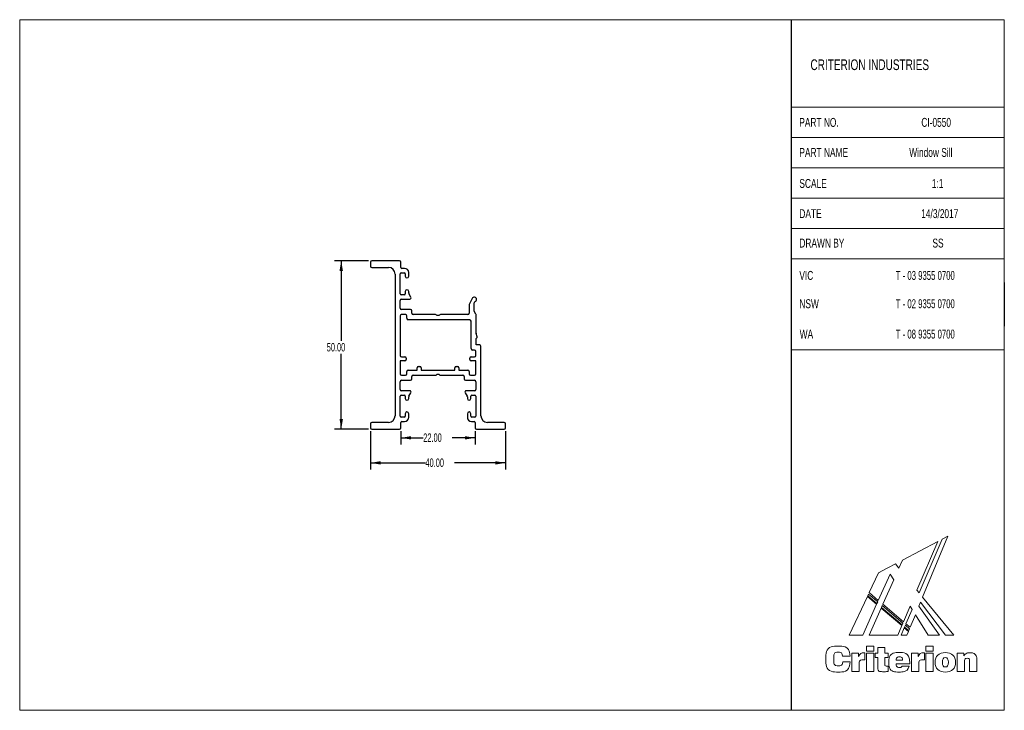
# Model space of a CAD drawing. Header units: millimetres. Extents: x 2 to 295, y 2 to 208.
import ezdxf

# ---------------------------------------------------------------- set-up
doc = ezdxf.new("R2010")
doc.units = ezdxf.units.MM
doc.layers.add('LAYER_1', color=7, linetype='Continuous')
doc.styles.add('SLDTEXTSTYLE0', font='TXT', dxfattribs={"width": 0.7})
doc.styles.add('SLDTEXTSTYLE1', font='TXT', dxfattribs={"width": 0.65})
doc.styles.add('SLDTEXTSTYLE2', font='TXT', dxfattribs={"width": 0.605})
doc.dimstyles.new('SLDDIMSTYLE0', dxfattribs={"dimtxt": 2.5, "dimasz": 3, "dimexe": 0, "dimexo": 0.0625, "dimtad": 0, "dimtih": 1, "dimtoh": 1, "dimrnd": 1e-09, "dimzin": 4, "dimdsep": 46, "dimtxsty": 'SLDTEXTSTYLE2', "dimsah": 1, "dimcen": 0.09, "dimadec": 0, "dimazin": 1, "dimtfac": 1, "dimtofl": 0, "dimtmove": 0, "dimatfit": 3, "dimfxl": 1, "dimfrac": 2, "dimtolj": 1, "dimtzin": 12, "dimarcsym": 0})

# ---------------------------------------------------------------- blocks, each defined once
blk = doc.blocks.new('Block2_1')
at = {"color": 250, "linetype": 'Continuous', "lineweight": 18, "true_color": 0x191924}
for p, q in [((33.25, 38.78), (22.77, 33.23)), ((33.25, 38.78), (22.77, 33.23)), ((27.07, 24.3), (33.25, 38.78)), ((27.07, 24.3), (33.25, 38.78)), ((34.56, 39.46), (27.73, 23.5)), ((34.56, 39.46), (27.73, 23.5)), ((28.74, 22.26), (36.18, 40.32)), ((28.74, 22.26), (36.18, 40.32)), ((36.18, 40.32), (34.56, 39.46)), ((36.18, 40.32), (34.56, 39.46)), ((22.77, 33.23), (21.71, 30.84)), ((22.77, 33.23), (21.71, 30.84)), ((15.65, 29.46), (12.9, 23.57)), ((15.65, 29.46), (12.9, 23.57)), ((18.04, 30.73), (15.65, 29.46)), ((18.04, 30.73), (15.65, 29.46)), ((19.25, 31.37), (18.04, 30.73)), ((19.25, 31.37), (18.04, 30.73)), ((19.91, 31.72), (19.25, 31.37)), ((19.91, 31.72), (19.25, 31.37)), ((19.25, 31.37), (19.25, 31.37)), ((19.25, 31.37), (19.25, 31.37)), ((20.66, 32.12), (19.91, 31.72)), ((20.66, 32.12), (19.91, 31.72)), ((21.71, 30.84), (20.66, 32.12)), ((21.71, 30.84), (20.66, 32.12)), ((15.6, 21.29), (19.07, 29.08)), ((15.6, 21.29), (19.07, 29.08)), ((20.16, 27.34), (16.96, 20.14)), ((20.16, 27.34), (16.96, 20.14)), ((19.07, 29.08), (20.16, 27.34)), ((19.07, 29.08), (20.16, 27.34)), ((12.9, 23.57), (15.6, 21.29)), ((12.9, 23.57), (15.6, 21.29)), ((27.73, 23.5), (27.07, 24.3)), ((27.73, 23.5), (27.07, 24.3)), ((12.37, 22.43), (7, 10.92)), ((12.37, 22.43), (7, 10.92)), ((15.08, 20.13), (12.37, 22.43)), ((15.08, 20.13), (12.37, 22.43)), ((12.72, 23.17), (12.47, 22.64)), ((12.72, 23.17), (12.47, 22.64)), ((12.47, 22.64), (15.18, 20.35)), ((12.47, 22.64), (15.18, 20.35)), ((15.42, 20.88), (12.72, 23.17)), ((15.42, 20.88), (12.72, 23.17)), ((15.18, 20.35), (15.42, 20.88)), ((15.18, 20.35), (15.42, 20.88)), ((27.64, 19.57), (28.13, 20.75)), ((27.64, 19.57), (28.13, 20.75)), ((28.13, 20.75), (35.5, 10.92)), ((28.13, 20.75), (35.5, 10.92)), ((38.03, 10.92), (28.74, 22.26)), ((38.03, 10.92), (28.74, 22.26)), ((10.98, 10.92), (15.08, 20.13)), ((10.98, 10.92), (15.08, 20.13)), ((16.44, 18.98), (12.86, 10.92)), ((16.44, 18.98), (12.86, 10.92)), ((22.57, 13.79), (16.44, 18.98)), ((22.57, 13.79), (16.44, 18.98)), ((16.78, 19.73), (16.54, 19.2)), ((16.78, 19.73), (16.54, 19.2)), ((16.54, 19.2), (22.67, 14.01)), ((16.54, 19.2), (22.67, 14.01)), ((22.9, 14.55), (16.78, 19.73)), ((22.9, 14.55), (16.78, 19.73)), ((16.96, 20.14), (23.07, 14.95)), ((16.96, 20.14), (23.07, 14.95)), ((23.07, 14.95), (25.03, 19.53)), ((23.07, 14.95), (25.03, 19.53)), ((25.62, 18.58), (23.81, 14.34)), ((25.62, 18.58), (23.81, 14.34)), ((25.03, 19.53), (25.62, 18.58)), ((25.03, 19.53), (25.62, 18.58)), ((33.78, 10.92), (27.64, 19.57)), ((33.78, 10.92), (27.64, 19.57)), ((25.06, 13.29), (26.59, 17.03)), ((25.06, 13.29), (26.59, 17.03)), ((26.59, 17.03), (30.4, 10.92)), ((26.59, 17.03), (30.4, 10.92)), ((21.35, 10.92), (22.57, 13.79)), ((21.35, 10.92), (22.57, 13.79)), ((23.3, 13.15), (22.35, 10.92)), ((23.3, 13.15), (22.35, 10.92)), ((22.67, 14.01), (22.9, 14.55)), ((22.67, 14.01), (22.9, 14.55)), ((24.56, 12.08), (23.3, 13.15)), ((24.56, 12.08), (23.3, 13.15)), ((23.63, 13.93), (23.4, 13.37)), ((23.63, 13.93), (23.4, 13.37)), ((23.4, 13.37), (24.65, 12.31)), ((23.4, 13.37), (24.65, 12.31)), ((24.88, 12.87), (23.63, 13.93)), ((24.88, 12.87), (23.63, 13.93)), ((23.81, 14.34), (25.06, 13.29)), ((23.81, 14.34), (25.06, 13.29)), ((24.08, 10.92), (24.56, 12.08)), ((24.08, 10.92), (24.56, 12.08)), ((24.65, 12.31), (24.88, 12.87)), ((24.65, 12.31), (24.88, 12.87)), ((7, 10.92), (10.98, 10.92)), ((7, 10.92), (10.98, 10.92)), ((12.86, 10.92), (21.35, 10.92)), ((12.86, 10.92), (21.35, 10.92)), ((22.35, 10.92), (24.08, 10.92)), ((22.35, 10.92), (24.08, 10.92)), ((30.4, 10.92), (33.78, 10.92)), ((30.4, 10.92), (33.78, 10.92)), ((35.5, 10.92), (38.03, 10.92)), ((35.5, 10.92), (38.03, 10.92)), ((12.07, 7.71), (14.23, 7.71)), ((12.07, 6.16), (12.07, 7.71)), ((14.23, 6.16), (12.07, 6.16)), ((14.23, 7.71), (14.23, 6.16)), ((15.41, 5.61), (15.41, 7.28)), ((15.41, 7.28), (17.54, 7.28)), ((17.54, 7.28), (17.54, 5.61)), ((29.72, 7.71), (31.89, 7.71)), ((29.72, 6.16), (29.72, 7.71)), ((31.89, 6.16), (29.72, 6.16)), ((31.89, 7.71), (31.89, 6.16)), ((7.25, 4.75), (5, 4.75)), ((5.06, 3.04), (7.29, 3.04)), ((7.77, 5.61), (9.75, 5.61)), ((7.77, 0.2), (7.77, 5.61)), ((9.75, 5.61), (9.75, 4.62)), ((11.43, 5.75), (11.63, 5.75)), ((11.63, 5.75), (11.63, 3.6)), ((12.07, 5.61), (14.23, 5.61)), ((12.07, 0.2), (12.07, 5.61)), ((14.23, 5.61), (14.23, 0.2)), ((14.64, 4.37), (14.64, 5.61)), ((14.64, 5.61), (15.41, 5.61)), ((15.41, 4.37), (14.64, 4.37)), ((15.41, 1.66), (15.41, 4.37)), ((17.54, 5.61), (18.55, 5.61)), ((18.55, 4.37), (17.54, 4.37)), ((17.54, 4.37), (17.54, 2.21)), ((18.55, 5.61), (18.55, 4.37)), ((20.89, 3.51), (22.81, 3.51)), ((25.43, 5.61), (27.41, 5.61)), ((25.43, 0.2), (25.43, 5.61)), ((27.41, 5.61), (27.41, 4.62)), ((29.09, 5.75), (29.28, 5.75)), ((29.28, 5.75), (29.28, 3.6)), ((29.72, 5.61), (31.89, 5.61)), ((29.72, 0.2), (29.72, 5.61)), ((31.89, 5.61), (31.89, 0.2)), ((39.01, 5.61), (40.96, 5.61)), ((39.01, 0.2), (39.01, 5.61)), ((40.96, 5.61), (40.96, 4.82)), ((41.16, 2.99), (41.16, 0.2)), ((42.69, 0.2), (42.69, 3)), ((44.84, 3.01), (44.84, 0.2)), ((9.93, 0.2), (7.77, 0.2)), ((9.93, 2.42), (9.93, 0.2)), ((14.23, 0.2), (12.07, 0.2)), ((18.57, 1.72), (18.57, 0.16)), ((24.93, 2.43), (20.89, 2.43)), ((22.7, 1.8), (24.75, 1.8)), ((24.93, 2.56), (24.93, 2.43)), ((27.58, 0.2), (25.43, 0.2)), ((27.58, 2.42), (27.58, 0.2)), ((31.89, 0.2), (29.72, 0.2)), ((41.16, 0.2), (39.01, 0.2)), ((44.84, 0.2), (42.69, 0.2))]:
    blk.add_line(p, q, dxfattribs=at)
for points in [[(7.29, 3.04), (7.16, 1.12), (5.89, 0), (3.78, 0), (1.43, 0), (0, 1.48), (0, 3.86), (0, 6.25), (1.44, 7.72), (3.73, 7.72), (5.85, 7.72), (7.11, 6.65), (7.25, 4.75)], [(5, 4.75), (4.93, 5.5), (4.51, 5.88), (3.76, 5.88), (2.83, 5.88), (2.37, 5.21), (2.37, 3.86), (2.37, 2.52), (2.87, 1.83), (3.82, 1.83), (4.54, 1.83), (4.99, 2.26), (5.06, 3.04)], [(9.75, 4.62), (10.04, 5.42), (10.56, 5.75), (11.43, 5.75)], [(11.63, 3.6), (11.47, 3.62), (11.32, 3.63), (11.19, 3.63), (10.32, 3.63), (9.93, 3.26), (9.93, 2.42)], [(24.75, 1.8), (24.46, 0.63), (23.44, 0.01), (21.77, 0.01), (19.9, 0.01), (18.74, 1.14), (18.74, 2.86), (18.74, 4.67), (19.93, 5.8), (21.85, 5.8), (23.76, 5.8), (24.93, 4.6), (24.93, 2.56)], [(22.81, 3.51), (22.77, 4.18), (22.44, 4.52), (21.83, 4.52), (21.27, 4.52), (20.92, 4.15), (20.89, 3.51)], [(27.41, 4.62), (27.7, 5.42), (28.21, 5.75), (29.09, 5.75)], [(29.28, 3.6), (29.12, 3.62), (28.98, 3.63), (28.85, 3.63), (27.98, 3.63), (27.58, 3.26), (27.58, 2.42)], [(40.96, 4.82), (41.46, 5.45), (42.07, 5.75), (42.86, 5.75), (43.52, 5.75), (44.04, 5.53), (44.39, 5.1), (44.81, 4.6), (44.84, 3.95), (44.84, 3.01)], [(42.69, 3), (42.69, 3.75), (42.55, 4.08), (41.96, 4.08), (41.42, 4.08), (41.16, 3.73), (41.16, 2.99)], [(18.57, 0.16), (18.1, 0.13), (17.65, 0.11), (17.24, 0.11), (15.9, 0.11), (15.41, 0.49), (15.41, 1.66)], [(17.54, 2.21), (17.54, 1.82), (17.75, 1.71), (18.27, 1.71)], [(18.27, 1.71), (18.36, 1.71), (18.46, 1.71), (18.57, 1.72)], [(20.89, 2.43), (20.92, 1.74), (21.27, 1.35), (21.89, 1.35), (22.31, 1.35), (22.59, 1.52), (22.7, 1.8)]]:
    blk.add_open_spline(points, degree=3, dxfattribs=at)
for points, knots in [([(35.48, 0.01), (33.57, 0.01), (32.42, 1.12), (32.42, 2.91), (32.42, 4.7), (33.57, 5.8), (35.48, 5.8)], [2, 2, 2, 2, 3, 3, 3, 4, 4, 4, 4]), ([(35.48, 4.31), (34.82, 4.31), (34.59, 3.87), (34.59, 2.91), (34.59, 1.95), (34.82, 1.51), (35.48, 1.51)], [2, 2, 2, 2, 3, 3, 3, 4, 4, 4, 4]), ([(35.48, 5.8), (37.38, 5.8), (38.53, 4.7), (38.53, 2.91), (38.53, 1.12), (37.38, 0.01), (35.48, 0.01)], [0, 0, 0, 0, 1, 1, 1, 2, 2, 2, 2]), ([(35.48, 1.51), (36.13, 1.51), (36.37, 1.95), (36.37, 2.91), (36.37, 3.87), (36.13, 4.31), (35.48, 4.31)], [0, 0, 0, 0, 1, 1, 1, 2, 2, 2, 2])]:
    blk.add_open_spline(points, degree=3, knots=knots, dxfattribs=at)
blk = doc.blocks.new('_D')
at = {"layer": 'LAYER_1', "color": 1}
for p, q in [((115.56, 85.35), (115.56, 81.38)), ((137.56, 85.35), (137.56, 81.38)), ((115.56, 83.38), (122.18, 83.38)), ((137.56, 83.38), (130.77, 83.38))]:
    blk.add_line(p, q, dxfattribs=at)
for points in [[(115.56, 83.38), (118.56, 82.88), (118.56, 83.88)], [(137.56, 83.38), (134.56, 83.88), (134.56, 82.88)]]:
    blk.add_solid(points, dxfattribs=at)
at = {"layer": 'LAYER_1', "color": 1, "insert": (122.18, 84.69), "char_height": 2.5, "attachment_point": 1, "style": 'SLDTEXTSTYLE2'}
blk.add_mtext('22.00', dxfattribs=at)
blk = doc.blocks.new('_D_1')
at = {"layer": 'LAYER_1', "color": 1}
for p, q in [((106.56, 85.35), (106.56, 73.95)), ((146.56, 85.35), (146.56, 73.95)), ((106.56, 75.95), (122.83, 75.95)), ((146.56, 75.95), (131.42, 75.95))]:
    blk.add_line(p, q, dxfattribs=at)
for points in [[(106.56, 75.95), (109.56, 75.45), (109.56, 76.45)], [(146.56, 75.95), (143.56, 76.45), (143.56, 75.45)]]:
    blk.add_solid(points, dxfattribs=at)
at = {"layer": 'LAYER_1', "color": 1, "insert": (122.83, 77.26), "char_height": 2.5, "attachment_point": 1, "style": 'SLDTEXTSTYLE2'}
blk.add_mtext('40.00', dxfattribs=at)
blk = doc.blocks.new('_D_2')
at = {"layer": 'LAYER_1', "color": 1}
for p, q in [((105.96, 135.95), (95.86, 135.95)), ((97.86, 135.95), (97.86, 112.14)), ((97.86, 85.95), (97.86, 108.31)), ((105.96, 85.95), (95.86, 85.95))]:
    blk.add_line(p, q, dxfattribs=at)
for points in [[(97.86, 135.95), (97.36, 132.95), (98.36, 132.95)], [(97.86, 85.95), (98.36, 88.95), (97.36, 88.95)]]:
    blk.add_solid(points, dxfattribs=at)
at = {"layer": 'LAYER_1', "color": 1, "insert": (93.56, 111.53), "char_height": 2.5, "attachment_point": 1, "style": 'SLDTEXTSTYLE2'}
blk.add_mtext('50.00', dxfattribs=at)

msp = doc.modelspace()

# ---------------------------------------------------------------- linework, layer by layer
at = {"color": 7, "linetype": 'Continuous', "lineweight": 18}
for p, q in [((2.5, 207.5), (294.51, 207.5)), ((2.5, 207.5), (2.5, 2.5)), ((294.51, 207.5), (294.51, 2.5)), ((231.292, 181.5), (294.51, 181.5)), ((231.292, 172.5), (294.51, 172.5)), ((231.292, 163.5), (294.51, 163.5)), ((231.292, 154.5), (294.51, 154.5)), ((231.292, 145.5), (294.51, 145.5)), ((231.292, 136.5), (294.51, 136.5)), ((294.51, 116.5), (294.51, 103.5)), ((231.292, 109.5), (294.51, 109.5)), ((2.5, 2.5), (294.51, 2.5))]:
    msp.add_line(p, q, dxfattribs=at)
at = {"color": 7, "linetype": 'Continuous', "lineweight": 25}
for p, q in [((106.562, 135.552), (106.562, 134.352)), ((115.162, 135.952), (106.962, 135.952)), ((115.562, 133.952), (115.562, 135.552)), ((106.962, 133.952), (111.862, 133.952)), ((113.862, 131.952), (113.862, 89.952)), ((115.362, 126.152), (115.362, 132.052)), ((115.662, 132.352), (116.562, 132.352)), ((116.662, 133.652), (115.862, 133.652)), ((116.862, 132.052), (116.862, 131.352)), ((117.862, 131.352), (117.862, 132.452)), ((116.562, 125.852), (115.662, 125.852)), ((116.862, 126.852), (116.862, 126.152)), ((117.862, 126.379), (117.862, 126.852)), ((118.509, 125.152), (117.916, 126.179)), ((115.362, 121.852), (115.362, 124.152)), ((115.762, 124.552), (118.162, 124.552)), ((135.812, 122.803), (135.812, 120.352)), ((136.678, 124.748), (135.85, 122.972)), ((137.312, 121.012), (137.312, 123.427)), ((118.412, 121.452), (115.762, 121.452)), ((116.912, 119.952), (115.762, 119.952)), ((118.812, 120.352), (118.812, 121.052)), ((125.847, 119.952), (119.212, 119.952)), ((126.312, 119.652), (126.13, 119.835)), ((126.995, 119.835), (126.812, 119.652)), ((135.412, 119.952), (127.278, 119.952)), ((137.809, 120.045), (137.366, 120.812)), ((137.862, 114.464), (137.862, 119.845)), ((115.362, 119.552), (115.362, 107.852)), ((117.312, 118.852), (117.312, 119.552)), ((135.962, 118.452), (117.712, 118.452)), ((126.812, 119.652), (126.312, 119.652)), ((136.362, 109.852), (136.362, 118.052)), ((138.149, 113.343), (137.876, 114.361)), ((137.862, 110.952), (137.862, 112.852)), ((137.362, 109.452), (136.762, 109.452)), ((137.762, 107.852), (137.762, 109.052)), ((138.862, 110.952), (137.862, 110.952)), ((139.262, 89.952), (139.262, 110.552)), ((116.762, 106.252), (115.362, 106.252)), ((115.362, 106.252), (115.362, 102.352)), ((115.762, 107.452), (116.762, 107.452)), ((117.162, 107.052), (117.162, 106.652)), ((135.962, 106.652), (135.962, 107.052)), ((136.362, 107.452), (137.362, 107.452)), ((137.762, 106.252), (136.362, 106.252)), ((137.762, 102.352), (137.762, 106.252)), ((117.312, 102.352), (117.312, 103.052)), ((117.712, 103.452), (120.362, 103.452)), ((120.362, 103.452), (120.362, 104.152)), ((120.762, 104.552), (121.162, 104.552)), ((121.562, 104.152), (121.562, 103.452)), ((121.562, 103.452), (131.562, 103.452)), ((126.13, 102.069), (126.312, 102.252)), ((126.312, 102.252), (126.812, 102.252)), ((126.812, 102.252), (126.995, 102.069)), ((131.562, 103.452), (131.562, 104.152)), ((131.962, 104.552), (132.362, 104.552)), ((132.762, 104.152), (132.762, 103.452)), ((132.762, 103.452), (135.412, 103.452)), ((135.812, 103.052), (135.812, 102.352)), ((115.362, 97.752), (115.362, 100.052)), ((115.762, 101.952), (116.912, 101.952)), ((115.762, 100.452), (118.412, 100.452)), ((118.812, 100.852), (118.812, 101.552)), ((119.212, 101.952), (125.847, 101.952)), ((127.278, 101.952), (133.912, 101.952)), ((134.312, 101.552), (134.312, 100.852)), ((134.712, 100.452), (137.362, 100.452)), ((136.212, 101.952), (137.362, 101.952)), ((137.762, 100.052), (137.762, 97.752)), ((118.162, 97.352), (115.762, 97.352)), ((117.916, 95.725), (118.509, 96.752)), ((134.616, 96.752), (135.209, 95.725)), ((137.362, 97.352), (134.962, 97.352)), ((115.362, 89.852), (115.362, 95.752)), ((115.662, 96.052), (116.562, 96.052)), ((116.862, 95.752), (116.862, 95.052)), ((117.862, 95.052), (117.862, 95.525)), ((135.262, 95.525), (135.262, 95.052)), ((136.262, 95.052), (136.262, 95.752)), ((136.562, 96.052), (137.462, 96.052)), ((137.762, 95.752), (137.762, 89.852)), ((116.862, 90.552), (116.862, 89.852)), ((117.862, 89.452), (117.862, 90.552)), ((135.262, 90.552), (135.262, 89.452)), ((136.262, 89.852), (136.262, 90.552)), ((111.862, 87.952), (106.962, 87.952)), ((115.562, 86.352), (115.562, 87.952)), ((116.562, 89.552), (115.662, 89.552)), ((115.862, 88.252), (116.662, 88.252)), ((136.462, 88.252), (137.262, 88.252)), ((137.462, 89.552), (136.562, 89.552)), ((137.562, 87.952), (137.562, 86.352)), ((146.162, 87.952), (141.262, 87.952)), ((106.562, 87.552), (106.562, 86.352)), ((106.962, 85.952), (115.162, 85.952)), ((137.962, 85.952), (146.162, 85.952)), ((146.562, 86.352), (146.562, 87.552))]:
    msp.add_line(p, q, dxfattribs=at)
for centre, radius, start, end in [((106.962, 135.552), 0.4, 90, 180), ((106.962, 134.352), 0.4, 180, 270), ((115.162, 135.552), 0.4, 0, 90), ((111.862, 131.952), 2, 0, 90), ((115.662, 132.052), 0.3, 90, 180), ((115.862, 133.952), 0.3, 180, 270), ((116.562, 132.052), 0.3, 0, 90), ((116.662, 132.452), 1.2, 0, 90), ((117.362, 131.352), 0.5, 180, 0), ((115.662, 126.152), 0.3, 180, 270), ((116.562, 126.152), 0.3, 270, 0), ((117.362, 126.852), 0.5, 0, 180), ((118.262, 126.379), 0.4, 180, 210), ((115.762, 124.152), 0.4, 90, 180), ((118.162, 124.952), 0.4, 270, 30), ((136.212, 122.803), 0.4, 155, 180), ((137.312, 124.452), 0.7, 291.32369, 155), ((137.712, 123.427), 0.4, 111.32369, 180), ((115.762, 121.852), 0.4, 180, 270), ((115.762, 119.552), 0.4, 90, 180), ((116.912, 119.552), 0.4, 0, 90), ((118.412, 121.052), 0.4, 0, 90), ((119.212, 120.352), 0.4, 180, 270), ((125.847, 119.552), 0.4, 45, 90), ((127.278, 119.552), 0.4, 90, 135), ((135.412, 120.352), 0.4, 270, 0), ((137.712, 121.012), 0.4, 180, 210), ((137.462, 119.845), 0.4, 0, 30), ((117.712, 118.852), 0.4, 180, 270), ((135.962, 118.052), 0.4, 0, 90), ((138.262, 114.464), 0.4, 180, 195), ((137.762, 113.239), 0.4, 284.47751, 15), ((136.762, 109.852), 0.4, 180, 270), ((137.362, 109.052), 0.4, 0, 90), ((138.862, 110.552), 0.4, 0, 90), ((115.762, 107.852), 0.4, 180, 270), ((116.762, 107.052), 0.4, 0, 90), ((116.762, 106.652), 0.4, 270, 0), ((136.362, 107.052), 0.4, 90, 180), ((136.362, 106.652), 0.4, 180, 270), ((137.362, 107.852), 0.4, 270, 0), ((115.762, 102.352), 0.4, 180, 270), ((116.912, 102.352), 0.4, 270, 0), ((117.712, 103.052), 0.4, 90, 180), ((120.762, 104.152), 0.4, 90, 180), ((121.162, 104.152), 0.4, 0, 90), ((131.962, 104.152), 0.4, 90, 180), ((132.362, 104.152), 0.4, 0, 90), ((135.412, 103.052), 0.4, 0, 90), ((136.212, 102.352), 0.4, 180, 270), ((137.362, 102.352), 0.4, 270, 0), ((115.762, 100.052), 0.4, 90, 180), ((118.412, 100.852), 0.4, 270, 0), ((119.212, 101.552), 0.4, 90, 180), ((125.847, 102.352), 0.4, 270, 315), ((127.278, 102.352), 0.4, 225, 270), ((133.912, 101.552), 0.4, 0, 90), ((134.712, 100.852), 0.4, 180, 270), ((137.362, 100.052), 0.4, 0, 90), ((115.762, 97.752), 0.4, 180, 270), ((118.162, 96.952), 0.4, 330, 90), ((134.962, 96.952), 0.4, 90, 210), ((137.362, 97.752), 0.4, 270, 0), ((115.662, 95.752), 0.3, 90, 180), ((116.562, 95.752), 0.3, 0, 90), ((117.362, 95.052), 0.5, 180, 0), ((118.262, 95.525), 0.4, 150, 180), ((134.862, 95.525), 0.4, 0, 30), ((135.762, 95.052), 0.5, 180, 0), ((136.562, 95.752), 0.3, 90, 180), ((137.462, 95.752), 0.3, 0, 90), ((117.362, 90.552), 0.5, 0, 180), ((135.762, 90.552), 0.5, 0, 180), ((106.962, 87.552), 0.4, 90, 180), ((111.862, 89.952), 2, 270, 0), ((115.662, 89.852), 0.3, 180, 270), ((115.862, 87.952), 0.3, 90, 180), ((116.562, 89.852), 0.3, 270, 0), ((116.662, 89.452), 1.2, 270, 0), ((136.462, 89.452), 1.2, 180, 270), ((136.562, 89.852), 0.3, 180, 270), ((137.262, 87.952), 0.3, 0, 90), ((137.462, 89.852), 0.3, 270, 0), ((141.262, 89.952), 2, 180, 270), ((146.162, 87.552), 0.4, 0, 90), ((106.962, 86.352), 0.4, 180, 270), ((115.162, 86.352), 0.4, 270, 0), ((137.962, 86.352), 0.4, 180, 270), ((146.162, 86.352), 0.4, 270, 0)]:
    msp.add_arc(centre, radius, start, end, dxfattribs=at)
at = {"layer": 'LAYER_1', "color": 3, "true_color": 0x00ff00}
for p, q in [((231.292, 207.5), (231.292, 2.5)), ((294.51, 129.5), (294.51, 116.5))]:
    msp.add_line(p, q, dxfattribs=at)

# ---------------------------------------------------------------- block references
at = {"color": 7, "linetype": 'Continuous'}
msp.add_blockref('Block2_1', (241.542, 13.855), dxfattribs=at)

# ---------------------------------------------------------------- texts
at = {"color": 3, "linetype": 'Continuous', "lineweight": 0, "true_color": 0x00ff00, "attachment_point": 1, "style": 'SLDTEXTSTYLE0'}
for s, insert, char_height in [('CRITERION INDUSTRIES', (237.019, 195.719), 3.175), ('PART NO.', (233.704, 178.341), 2.6458), ('CI-0550', (269.899, 178.341), 2.6458), ('PART NAME', (233.729, 169.418), 2.6458), ('Window Sill', (266.317, 169.418), 2.64583), ('SCALE', (233.729, 160.21), 2.6458), ('1:1', (273.018, 160.21), 2.6458)]:
    msp.add_mtext(s, dxfattribs=dict(at, insert=insert, char_height=char_height))
at = {"color": 7, "linetype": 'Continuous', "lineweight": 0, "attachment_point": 1}
for s, insert, char_height, style in [('VIC', (233.729, 132.914), 2.6458, 'SLDTEXTSTYLE0'), ('T - 03 9355 0700', (262.312, 132.914), 2.64583, 'SLDTEXTSTYLE1'), ('NSW', (233.729, 124.513), 2.6458, 'SLDTEXTSTYLE0'), ('T - 02 9355 0700', (262.312, 124.513), 2.64583, 'SLDTEXTSTYLE1'), ('WA', (233.827, 115.501), 2.6458, 'SLDTEXTSTYLE0'), ('T - 08 9355 0700', (262.312, 115.501), 2.64583, 'SLDTEXTSTYLE1')]:
    msp.add_mtext(s, dxfattribs=dict(at, insert=insert, char_height=char_height, style=style))
at = {"layer": 'LAYER_1', "color": 3, "true_color": 0x00ff00, "char_height": 2.6458, "style": 'SLDTEXTSTYLE0'}
for s, insert, attachment_point in [('DATE', (233.729, 151.253), 1), ('14/3/2017', (275.371, 151.253), 2), ('DRAWN BY', (233.729, 142.514), 1), ('SS', (273.199, 142.514), 1)]:
    msp.add_mtext(s, dxfattribs=dict(at, insert=insert, attachment_point=attachment_point))

# ---------------------------------------------------------------- dimensions: what is measured, and where the dimension line sits
at = {"layer": 'LAYER_1', "color": 1}
for base, p1, p2, angle, picture, middle in [((97.861, 85.952), (106.962, 135.952), (106.962, 85.952), 90, '_D_2', (97.861, 110.224)), ((146.562, 75.952), (106.562, 86.352), (146.562, 86.352), 0, '_D_1', (127.125, 75.952))]:
    dim = msp.add_linear_dim(base=base, p1=p1, p2=p2, angle=angle, dimstyle='SLDDIMSTYLE0', dxfattribs=at)
    dim.commit()
    dim.dimension.update_dxf_attribs({"geometry": picture, "text_midpoint": middle, "dimtype": 160})
dim = msp.add_linear_dim(base=(137.562, 83.381), p1=(115.562, 86.352), p2=(137.562, 86.352), dimstyle='SLDDIMSTYLE0', dxfattribs=at)
dim.commit()
dim.dimension.update_dxf_attribs({"geometry": '_D', "text_midpoint": (126.476, 83.381), "dimtype": 160})

doc.saveas('drawing.dxf')
